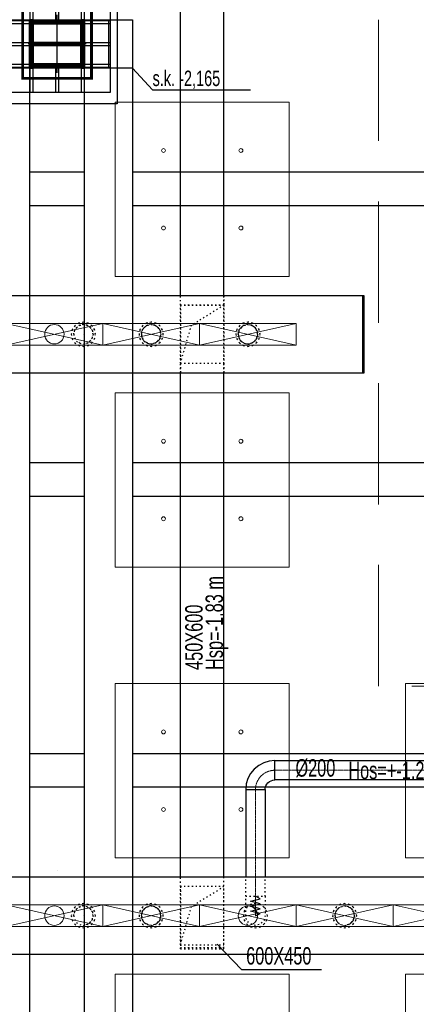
# Model space of a CAD drawing. Header units: centimetres. Extents: x -228435 to 46820, y -89367 to 152985.
# Tile 85 of 252: x -22926 to -18828, y 31089 to 41250. Entities that reach past the tile are written whole.
import ezdxf

# ---------------------------------------------------------------- set-up
doc = ezdxf.new("R2010")
doc.units = ezdxf.units.CM
doc.header["$LTSCALE"] = 50
doc.header["$PDMODE"] = 35
doc.header["$PDSIZE"] = 0.1
for name, pattern in [('Balustrady$0$DASHED', [0.75, 0.5, -0.25]), ('CADVENT_CENTERLINE', [9.9, 7.4, -1, 0.5, -1]), ('CADVENT_HIDDEN', [0.8, 0.25, -0.55]), ('Kondygnacja  -0_5$0$HIDDEN', [9.525, 6.35, -3.175]), ('Kondygnacja  -0_5$0$HIDDEN2', [4.7625, 3.175, -1.5875]), ('Osie rzutów$0$DASHDOT2', [12.7, 6.35, -3.175, 0, -3.175])]:
    doc.linetypes.add(name, pattern=pattern)
doc.layers.get('0').update_dxf_attribs({"color": 8})
doc.layers.get('DEFPOINTS').update_dxf_attribs({"color": 8})
for name, color, linetype in [('01-103-Went PP_poziom-0_5$0$L_Nawiew', 3, 'Continuous'), ('bgde-nawiewDETAILS', 1, 'Continuous'), ('bgde-nawiewEXP', 1, 'Continuous'), ('bgde-nawiewHIDDEN', 1, 'Continuous'), ('bgde-tekst', 7, 'Continuous'), ('Kondygnacja  -0_5$0$ARCH_KONSTR_POWYŻEJ RZUTU', 8, 'Kondygnacja  -0_5$0$HIDDEN'), ('Kondygnacja  -0_5$0$ARCH_KONSTR_POWYŻEJ RZUTU_IST', 8, 'Kondygnacja  -0_5$0$HIDDEN2'), ('Kondygnacja  -0_5$0$ARCH_KONSTRUKCJA_NIEWIDOCZNA', 8, 'Continuous'), ('Kondygnacja  -0_5$0$ARCH_OKŁADZINA', 8, 'Continuous'), ('Kondygnacja  -0_5$0$ARCH_SŁUPY', 8, 'Continuous'), ('Osie rzutów$0$ARCH_INFO_OSIE_IST', 8, 'Osie rzutów$0$DASHDOT2'), ('Osie rzutów$0$ARCH_INFO_OSIE_OPISY_IST', 8, 'Continuous')]:
    doc.layers.add(name, color=color, linetype=linetype)
for name, color, linetype, lineweight in [('bgde-nawiewCEN', 7, 'Continuous', 13), ('bgde_nawiewnik', 11, 'Continuous', 5), ('Kondygnacja  -0_5$0$ARCH_INFO_WYMIARY', 8, 'Continuous', 9), ('SU Lampy kwadratowe  -05$0$ARCH_SUFITY_PODWIESZANE', 8, 'Continuous', 9)]:
    doc.layers.add(name, color=color, linetype=linetype, lineweight=lineweight)
doc.styles.add('Kondygnacja  -0_5$0$BIKTS', font='bikromsw.shx', dxfattribs={"width": 0.8})
doc.styles.add('Kondygnacja  -0_5$0$Romans', font='Romans.shx', dxfattribs={"width": 0.7})
doc.dimstyles.new('Kondygnacja  -0_5$0$Wymiary 1-100', dxfattribs={"dimtxt": 12, "dimasz": 10, "dimexe": 5, "dimexo": 0, "dimgap": 4, "dimtad": 1, "dimrnd": 0.5, "dimzin": 12, "dimdsep": 46, "dimtxsty": 'Kondygnacja  -0_5$0$Romans', "dimblk": 'Kondygnacja  -0_5$0$_Oblique', "dimcen": 10, "dimdle": 10, "dimclrt": 55, "dimazin": 0, "dimtfac": 1, "dimtmove": 1, "dimatfit": 3, "dimfxl": 0, "dimtolj": 1, "dimtzin": 0, "dimarcsym": 0})
pattern_1 = [(45, (-1133.3117, -3177.9858), (-0.6735192, 0.6735192), [])]

# ---------------------------------------------------------------- blocks, each defined once
blk = doc.blocks.new('Osie rzutów')
at = {"layer": 'Osie rzutów$0$ARCH_INFO_OSIE_IST', "ltscale": 10}
for p, q in [((9860, 12510), (9860, 4623.26)), ((9860, 8570), (9860, 8630)), ((4436.04, 8600), (15156.54, 8600)), ((9890, 8600), (9830, 8600)), ((4436.24, 8000), (15156.54, 8000))]:
    blk.add_line(p, q, dxfattribs=at)
blk = doc.blocks.new('SU Lampy kwadratowe  -05$0$moduł sufitu')
at = {"layer": 'SU Lampy kwadratowe  -05$0$ARCH_SUFITY_PODWIESZANE'}
for points in [[(60, -60), (240, -60), (240, -240), (60, -240)], [(360, -60), (540, -60), (540, -240), (360, -240)], [(60, -360), (240, -360), (240, -540), (60, -540)], [(360, -360), (540, -360), (540, -540), (360, -540)]]:
    blk.add_lwpolyline(points, close=True, dxfattribs=at)
for centre in [(110, -110), (190, -110), (410, -110), (490, -110), (110, -190), (190, -190), (410, -190), (490, -190), (110, -410), (190, -410), (410, -410), (490, -410), (110, -490), (190, -490), (410, -490), (490, -490)]:
    blk.add_circle(centre, 2, dxfattribs=at)
blk = doc.blocks.new('SU Lampy kwadratowe  -05')
at = {"layer": 'SU Lampy kwadratowe  -05$0$ARCH_SUFITY_PODWIESZANE'}
for points in [[(9920, 8540), (10100, 8540), (10100, 8360), (9920, 8360)], [(9920, 8240), (10100, 8240), (10100, 8060), (9920, 8060)]]:
    blk.add_lwpolyline(points, close=True, dxfattribs=at)
for centre in [(9970, 8490), (10050, 8490), (9970, 8410), (10050, 8410), (9970, 8190), (10050, 8190), (9970, 8110), (10050, 8110)]:
    blk.add_circle(centre, 2, dxfattribs=at)
blk.add_blockref('SU Lampy kwadratowe  -05$0$moduł sufitu', (9860, 8000), dxfattribs=at)
blk = doc.blocks.new('Kondygnacja  -0_5$0$słup_kwadrat')
at = {"layer": 'Kondygnacja  -0_5$0$ARCH_SŁUPY', "lineweight": 40}
h = blk.add_hatch(dxfattribs=at)
h.set_pattern_fill('ANSI31', color=256, scale=0.3, style=0)
h.set_pattern_definition(pattern_1)
h.paths.add_polyline_path([(36, 34), (39, 34), (39, 84), (36, 84)])
h = blk.add_hatch(dxfattribs=at)
h.set_pattern_fill('ANSI31', color=256, scale=0.3, style=0)
h.set_pattern_definition(pattern_1)
h.paths.add_polyline_path([(89, 80), (89, 83), (39, 83), (39, 80)])
h = blk.add_hatch(dxfattribs=at)
h.set_pattern_fill('ANSI31', color=256, scale=0.3, style=0)
h.set_pattern_definition(pattern_1)
h.paths.add_polyline_path([(89, 34), (92, 34), (92, 84), (89, 84)])
h = blk.add_hatch(dxfattribs=at)
h.set_pattern_fill('ANSI31', color=256, scale=0.3, style=0)
h.set_pattern_definition(pattern_1)
h.paths.add_polyline_path([(89, 57.5), (89, 60.5), (39, 60.5), (39, 57.5)])
h = blk.add_hatch(dxfattribs=at)
h.set_pattern_fill('ANSI31', color=256, scale=0.3, style=0)
h.set_pattern_definition(pattern_1)
h.paths.add_polyline_path([(89, 35), (89, 38), (39, 38), (39, 35)])
at = {"layer": 'Kondygnacja  -0_5$0$ARCH_KONSTRUKCJA_NIEWIDOCZNA'}
blk.add_lwpolyline([(119, 109), (119, 9), (9, 9), (9, 109)], close=True, dxfattribs=at)
for points in [[(36, 109), (36, 84)], [(39, 109), (39, 84)], [(62.5, 109), (62.5, 83)], [(65.5, 109), (65.5, 83)], [(89, 109), (89, 84)], [(92, 109), (92, 84)], [(9, 83), (36, 83)], [(92, 83), (119, 83)], [(9, 80), (36, 80)], [(92, 80), (119, 80)], [(9, 60.5), (36, 60.5)], [(9, 57.5), (36, 57.5)], [(92, 60.5), (119, 60.5)], [(92, 57.5), (119, 57.5)], [(9, 38), (36, 38)], [(9, 35), (36, 35)], [(36, 34), (36, 9)], [(39, 34), (39, 9)], [(62.5, 35), (62.5, 9)], [(65.5, 35), (65.5, 9)], [(89, 34), (89, 9)], [(92, 38), (119, 38)], [(92, 35), (119, 35)], [(92, 34), (92, 9)]]:
    blk.add_lwpolyline(points, dxfattribs=at)
at = {"layer": 'Kondygnacja  -0_5$0$ARCH_OKŁADZINA'}
blk.add_lwpolyline([(2, 121), (126, 121), (126, -3), (2, -3)], close=True, dxfattribs=at)
at = {"layer": 'Kondygnacja  -0_5$0$ARCH_SŁUPY', "lineweight": 40}
for p, q in [((39, 60.5), (89, 60.5)), ((89, 57.5), (39, 57.5))]:
    blk.add_line(p, q, dxfattribs=at)
at = {"layer": 'Kondygnacja  -0_5$0$ARCH_SŁUPY', "lineweight": 50, "const_width": 3}
blk.add_lwpolyline([(28.5, 94.5), (99.5, 94.5), (99.5, 23.5), (28.5, 23.5)], close=True, dxfattribs=at)
at = {"layer": 'Kondygnacja  -0_5$0$ARCH_SŁUPY', "lineweight": 40}
for points in [[(36, 84), (39, 84), (39, 34), (36, 34)], [(89, 84), (92, 84), (92, 34), (89, 34)]]:
    blk.add_lwpolyline(points, close=True, dxfattribs=at)
for points in [[(89, 83), (39, 83)], [(39, 80), (89, 80)], [(89, 38), (39, 38)], [(39, 35), (89, 35)]]:
    blk.add_lwpolyline(points, dxfattribs=at)
blk = doc.blocks.new('Kondygnacja  -0_5$0$konstrukcja istniejąca -0.5')
at = {"layer": 'Kondygnacja  -0_5$0$ARCH_KONSTR_POWYŻEJ RZUTU_IST', "ltscale": 10}
for points in [[(9888, 9775), (9888, 8625)], [(9938, 8575), (9782, 8575), (9782, 8625), (9938, 8625), (9938, 8575)], [(9832, 7425), (9832, 8575)], [(9888, 8575), (9888, 7425)], [(9938, 8575), (9938, 7425)], [(9832, 8167.9), (9888, 8167.9)], [(9938, 8167.9), (10982, 8167.9)], [(9888, 8132.9), (9832, 8132.9)], [(10982, 8132.9), (9938, 8132.9)]]:
    blk.add_lwpolyline(points, dxfattribs=at)
at = {"layer": 'Kondygnacja  -0_5$0$ARCH_KONSTR_POWYŻEJ RZUTU_IST', "ltscale": 10, "elevation": 0}
for points in [[(9913, 8625), (9913, 8575)], [(9832, 8467.9), (9888, 8467.9)], [(9938, 8467.9), (10982, 8467.9)], [(9888, 8432.9), (9832, 8432.9)], [(10982, 8432.9), (9938, 8432.9)], [(9832, 7867.9), (9888, 7867.9)], [(9938, 7867.9), (10982, 7867.9)], [(9888, 7832.9), (9832, 7832.9)], [(10982, 7832.9), (9938, 7832.9)]]:
    blk.add_lwpolyline(points, dxfattribs=at)
at = {"layer": 'Kondygnacja  -0_5$0$ARCH_KONSTR_POWYŻEJ RZUTU_IST'}
blk.add_lwpolyline([(9938, 8575), (9958.7, 8552.5), (10059.8, 8552.5)], dxfattribs=at)
at = {"layer": 'Kondygnacja  -0_5$0$ARCH_KONSTR_POWYŻEJ RZUTU_IST', "style": 'Kondygnacja  -0_5$0$BIKTS', "width": 0.7}
blk.add_text('s.k. -2,165', height=16, dxfattribs=at).set_placement((9958.7, 8556.5))
blk = doc.blocks.new('Kondygnacja  -0_5$0$_Oblique')
at = {"color": 0, "linetype": 'ByBlock', "lineweight": -2}
blk.add_line((-0.5, -0.5), (0.5, 0.5), dxfattribs=at)
blk = doc.blocks.new('*D212')
at = {"layer": 'DEFPOINTS', "color": 0}
for p in [(-30586, 81900), (-30681, 12490), (9064, 12490)]:
    blk.add_point(p, dxfattribs=at)
at = {"layer": 'Kondygnacja  -0_5$0$ARCH_INFO_WYMIARY', "color": 0, "lineweight": -2}
for p, q in [((-30673, 81900), (-30686, 81900)), ((-30681, 81910), (-30681, 12480)), ((-30673, 12490), (-30686, 12490))]:
    blk.add_line(p, q, dxfattribs=at)
at = {"layer": 'Kondygnacja  -0_5$0$ARCH_INFO_WYMIARY', "color": 0, "lineweight": -2, "xscale": 10, "yscale": 10, "zscale": 10}
for p, rotation in [((-30681, 81900), 90), ((-30681, 12490), 270)]:
    blk.add_blockref('Kondygnacja  -0_5$0$_Oblique', p, dxfattribs=dict(at, rotation=rotation))
at = {"layer": 'Kondygnacja  -0_5$0$ARCH_INFO_WYMIARY', "color": 55, "insert": (-30691, 47195), "char_height": 12, "attachment_point": 5, "rotation": 90, "style": 'Kondygnacja  -0_5$0$Romans'}
blk.add_mtext('\\A1;69410.5', dxfattribs=at)
blk = doc.blocks.new('*a410')
at = {"layer": 'bgde-tekst'}
blk.add_line((0, 0), (827, 0), dxfattribs=at)
blk = doc.blocks.new('A$C066D7839')
at = {"layer": 'bgde_nawiewnik'}
for p, q in [((-50, -11.15), (-50, 11.15)), ((-50, 11.15), (50, 11.15)), ((-50, -11.15), (50, 11.15)), ((50, -11.15), (-50, 11.15)), ((50, 11.15), (50, -11.15)), ((50, -11.15), (-50, -11.15))]:
    blk.add_line(p, q, dxfattribs=at)
blk.add_circle((0, 0), 10, dxfattribs=at)

msp = doc.modelspace()

# ---------------------------------------------------------------- linework, layer by layer
at = {"linetype": 'Balustrady$0$DASHED', "lineweight": 20, "ltscale": 50, "elevation": -6300}
msp.add_lwpolyline([(-19219.601, 53823.486), (-13875.468, 53823.486), (-13875.468, 34373.387), (-19219.601, 34373.387)], close=True, dxfattribs=at)
at = {"layer": 'bgde-nawiewCEN', "linetype": 'CADVENT_CENTERLINE', "ltscale": 0.06}
for p, q in [((-17745.994, 33504.314), (-20290.062, 33504.314)), ((-20490.062, 33304.314), (-20490.062, 32203.959)), ((-20490.062, 32203.959), (-20490.062, 32185.263)), ((-20490.062, 32185.263), (-20490.062, 32134.152)), ((-20490.062, 32134.152), (-20490.062, 32106.359)), ((-20490.062, 32106.359), (-20490.062, 32082.833)), ((-20490.062, 32082.833), (-20490.062, 32063.218)), ((-20490.062, 32063.218), (-20490.062, 32047.159)), ((-20490.062, 32047.159), (-20490.062, 32034.3)), ((-20490.062, 32034.3), (-20490.062, 32024.285)), ((-20490.062, 32024.285), (-20490.062, 32016.759)), ((-20490.062, 32016.759), (-20490.062, 32011.366)), ((-20490.062, 32011.366), (-20490.062, 32007.752)), ((-20490.062, 32007.752), (-20490.062, 32005.559)), ((-20490.062, 32005.559), (-20490.062, 32004.433)), ((-20490.062, 32004.433), (-20490.062, 32003.959))]:
    msp.add_line(p, q, dxfattribs=at)
msp.add_arc((-20290.062, 33304.314), 200, 90, 180, dxfattribs=at)
at = {"layer": 'bgde-nawiewDETAILS', "linetype": 'CADVENT_HIDDEN', "extrusion": (-1, 6.12323e-17, 0)}
for p, q in [((-20815.024, 38303.868), (-21152.524, 38093.868)), ((-21265.024, 37703.868), (-21152.524, 38093.868)), ((-20815.024, 32303.959), (-21152.524, 32093.959)), ((-21265.024, 31703.959), (-21152.524, 32093.959))]:
    msp.add_line(p, q, dxfattribs=at)
at = {"layer": 'bgde-nawiewEXP', "linetype": 'Continuous'}
for points in [[(-21265.024, 38403.941), (-21265.024, 43603.774)], [(-20815.024, 38403.941), (-20815.024, 43603.774)], [(-40588.801, 38403.941), (-19380.813, 38403.941), (-19380.813, 37603.941), (-40588.801, 37603.941)], [(-21265.024, 32403.941), (-21265.024, 37603.941)], [(-20815.024, 32403.941), (-20815.024, 37603.941)], [(-20590.062, 33304.314), (-20590.062, 32403.941)], [(-20590.062, 33304.314), (-20390.062, 33304.314), (-20390.062, 32403.941)], [(-40588.801, 32403.941), (630.964, 32403.941), (630.964, 31603.941), (-40588.801, 31603.941)]]:
    msp.add_lwpolyline(points, dxfattribs=at)
for points in [[(-19380.813, 37603.941), (-19380.813, 38403.941), (-19370.813, 38403.941), (-19370.813, 37603.941)], [(-20590.062, 33304.314), (-20390.062, 33304.314), (-20388.14, 33323.823), (-20382.45, 33342.582), (-20373.209, 33359.871), (-20360.772, 33375.025), (-20345.619, 33387.461), (-20328.33, 33396.702), (-20309.571, 33402.392), (-20290.062, 33404.314), (-20290.062, 33604.314), (-20348.589, 33598.55), (-20404.867, 33581.478), (-20456.733, 33553.755), (-20502.194, 33516.446), (-20539.503, 33470.985), (-20567.226, 33419.119), (-20584.297, 33362.841)], [(-20290.062, 33404.314), (-20290.062, 33604.314), (-17745.994, 33604.314), (-17745.994, 33404.314)]]:
    msp.add_lwpolyline(points, close=True, dxfattribs=at)
at = {"layer": 'bgde-nawiewHIDDEN', "linetype": 'CADVENT_HIDDEN'}
for points in [[(-21265.024, 38303.868), (-21265.024, 38403.941)], [(-20815.024, 38303.868), (-20815.024, 38403.941)], [(-20815.024, 38403.941), (-20815.024, 38303.868)], [(-21265.024, 38303.868), (-21265.024, 37703.868)], [(-21265.024, 37703.868), (-20815.024, 37703.868), (-20815.024, 38303.868), (-21265.024, 38303.868)], [(-21265.024, 37703.868), (-21265.024, 38303.868)], [(-21265.024, 37703.868), (-21265.024, 38303.868), (-20815.024, 38303.868)], [(-20815.024, 38303.868), (-20815.024, 37703.868)], [(-20815.024, 37703.868), (-20815.024, 38303.868)], [(-22306.106, 38096.255), (-22267.838, 38103.868), (-22229.57, 38096.255)], [(-22229.57, 38096.255), (-22267.838, 38103.868)], [(-21667.838, 38003.868), (-21660.226, 38042.136), (-21638.549, 38074.578), (-21606.106, 38096.255), (-21567.838, 38103.868), (-21529.57, 38096.255)], [(-21606.106, 38096.255), (-21567.838, 38103.868), (-21529.57, 38096.255), (-21497.127, 38074.578), (-21475.45, 38042.136), (-21467.838, 38003.868), (-21475.45, 37965.599), (-21497.127, 37933.157), (-21529.57, 37911.48)], [(-21529.57, 38096.255), (-21567.838, 38103.868)], [(-20606.106, 38096.255), (-20567.838, 38103.868)], [(-20567.838, 38103.868), (-20606.106, 38096.255)], [(-20567.838, 38103.868), (-20529.57, 38096.255)], [(-20529.57, 38096.255), (-20567.838, 38103.868)], [(-22367.838, 38003.868), (-22360.226, 38042.136)], [(-22360.226, 38042.136), (-22367.838, 38003.868)], [(-22367.838, 38003.868), (-22360.226, 37965.599), (-22338.549, 37933.157), (-22306.106, 37911.48)], [(-22360.226, 38042.136), (-22338.549, 38074.578), (-22306.106, 38096.255)], [(-22306.106, 38096.255), (-22338.549, 38074.578)], [(-22229.57, 38096.255), (-22197.127, 38074.578)], [(-22197.127, 38074.578), (-22229.57, 38096.255)], [(-22197.127, 38074.578), (-22175.45, 38042.136), (-22167.838, 38003.868), (-22175.45, 37965.599), (-22197.127, 37933.157), (-22229.57, 37911.48)], [(-21667.838, 38003.868), (-21660.226, 38042.136), (-21638.549, 38074.578), (-21606.106, 38096.255)], [(-21667.838, 38003.868), (-21660.226, 37965.599), (-21638.549, 37933.157), (-21606.106, 37911.48), (-21567.838, 37903.868), (-21529.57, 37911.48), (-21497.127, 37933.157)], [(-21667.838, 38003.868), (-21660.226, 37965.599), (-21638.549, 37933.157), (-21606.106, 37911.48)], [(-21606.106, 38096.255), (-21638.549, 38074.578)], [(-21529.57, 38096.255), (-21497.127, 38074.578), (-21475.45, 38042.136), (-21467.838, 38003.868), (-21475.45, 37965.599)], [(-21475.45, 37965.599), (-21467.838, 38003.868)], [(-20667.838, 38003.868), (-20660.226, 38042.136), (-20638.549, 38074.578)], [(-20667.838, 38003.868), (-20660.226, 37965.599), (-20638.549, 37933.157)], [(-20638.549, 38074.578), (-20660.226, 38042.136)], [(-20638.549, 38074.578), (-20606.106, 38096.255)], [(-20606.106, 38096.255), (-20638.549, 38074.578)], [(-20529.57, 38096.255), (-20497.127, 38074.578), (-20475.45, 38042.136), (-20467.838, 38003.868), (-20475.45, 37965.599), (-20497.127, 37933.157), (-20529.57, 37911.48)], [(-22306.106, 37911.48), (-22338.549, 37933.157)], [(-22306.106, 37911.48), (-22267.838, 37903.868), (-22229.57, 37911.48)], [(-22229.57, 37911.48), (-22267.838, 37903.868)], [(-22229.57, 37911.48), (-22197.127, 37933.157)], [(-21606.106, 37911.48), (-21638.549, 37933.157)], [(-21606.106, 37911.48), (-21567.838, 37903.868), (-21529.57, 37911.48)], [(-21529.57, 37911.48), (-21567.838, 37903.868)], [(-21529.57, 37911.48), (-21497.127, 37933.157), (-21475.45, 37965.599)], [(-21475.45, 37965.599), (-21497.127, 37933.157)], [(-20638.549, 37933.157), (-20660.226, 37965.599)], [(-20638.549, 37933.157), (-20606.106, 37911.48), (-20567.838, 37903.868), (-20529.57, 37911.48)], [(-20529.57, 37911.48), (-20567.838, 37903.868)], [(-20529.57, 37911.48), (-20497.127, 37933.157)], [(-21265.024, 37603.941), (-21265.024, 37703.868)], [(-21265.024, 37703.868), (-21265.024, 37603.941)], [(-20815.024, 37603.941), (-20815.024, 37703.868)], [(-20815.024, 37703.868), (-20815.024, 37603.941)], [(-21265.024, 31703.959), (-21265.024, 32403.941)], [(-21265.024, 31703.959), (-21265.024, 31671.395), (-20815.024, 31671.395), (-20815.024, 32403.941)], [(-20590.062, 32203.959), (-20390.062, 32203.959), (-20390.062, 32403.941)], [(-20590.062, 32203.959), (-20590.062, 32403.941)], [(-22367.838, 32003.959), (-22360.226, 32042.227), (-22338.549, 32074.67), (-22306.106, 32096.347), (-22267.838, 32103.959), (-22229.57, 32096.347)], [(-22229.57, 32096.347), (-22267.838, 32103.959)], [(-22229.57, 32096.347), (-22197.127, 32074.67), (-22175.45, 32042.227), (-22167.838, 32003.959), (-22175.45, 31965.691), (-22197.127, 31933.248), (-22229.57, 31911.571), (-22267.838, 31903.959)], [(-21667.838, 32003.959), (-21660.226, 32042.227), (-21638.549, 32074.67), (-21606.106, 32096.347)], [(-21606.106, 32096.347), (-21567.838, 32103.959), (-21529.57, 32096.347), (-21497.127, 32074.67), (-21475.45, 32042.227), (-21467.838, 32003.959), (-21475.45, 31965.691), (-21497.127, 31933.248), (-21529.57, 31911.571), (-21567.838, 31903.959), (-21606.106, 31911.571), (-21638.549, 31933.248)], [(-21606.106, 32096.347), (-21638.549, 32074.67)], [(-19667.838, 32003.959), (-19660.226, 32042.227), (-19638.549, 32074.67), (-19606.106, 32096.347), (-19567.838, 32103.959), (-19529.57, 32096.347), (-19497.127, 32074.67), (-19475.45, 32042.227), (-19467.838, 32003.959), (-19475.45, 31965.691)], [(-19667.838, 32003.959), (-19660.226, 32042.227), (-19638.549, 32074.67), (-19606.106, 32096.347), (-19567.838, 32103.959), (-19529.57, 32096.347)], [(-19529.57, 32096.347), (-19567.838, 32103.959)], [(-19529.57, 32096.347), (-19497.127, 32074.67), (-19475.45, 32042.227)], [(-19497.127, 31933.248), (-19475.45, 31965.691), (-19467.838, 32003.959), (-19475.45, 32042.227), (-19497.127, 32074.67)], [(-22367.838, 32003.959), (-22360.226, 31965.691), (-22338.549, 31933.248), (-22306.106, 31911.571), (-22267.838, 31903.959), (-22229.57, 31911.571)], [(-21667.838, 32003.959), (-21660.226, 31965.691), (-21638.549, 31933.248), (-21606.106, 31911.571)], [(-19667.838, 32003.959), (-19660.226, 31965.691), (-19638.549, 31933.248), (-19606.106, 31911.571), (-19567.838, 31903.959), (-19529.57, 31911.571), (-19497.127, 31933.248)], [(-19667.838, 32003.959), (-19660.226, 31965.691), (-19638.549, 31933.248), (-19606.106, 31911.571), (-19567.838, 31903.959), (-19529.57, 31911.571)], [(-19529.57, 31911.571), (-19567.838, 31903.959)], [(-19529.57, 31911.571), (-19497.127, 31933.248), (-19475.45, 31965.691)], [(-19497.127, 31933.248), (-19529.57, 31911.571)], [(-19475.45, 31965.691), (-19497.127, 31933.248)], [(-19475.45, 31965.691), (-19467.838, 32003.959)], [(-21265.024, 31661.395), (-20815.024, 31661.395), (-20815.024, 31671.395), (-21265.024, 31671.395)], [(-21265.024, 31661.395), (-21265.024, 31671.395)], [(-21265.024, 31671.395), (-20815.024, 31671.395)], [(-21265.024, 31671.395), (-21265.024, 31661.395)]]:
    msp.add_lwpolyline(points, dxfattribs=at)
for points in [[(-22392.838, 38003.868), (-22383.323, 37956.032), (-22356.226, 37915.479), (-22315.674, 37888.383), (-22267.838, 37878.868), (-22220.003, 37888.383), (-22179.45, 37915.479), (-22152.353, 37956.032), (-22142.838, 38003.868), (-22152.353, 38051.703), (-22179.45, 38092.256), (-22220.003, 38119.352), (-22267.838, 38128.868), (-22315.674, 38119.352), (-22356.226, 38092.256), (-22383.323, 38051.703)], [(-22392.838, 38003.868), (-22383.323, 37956.032), (-22356.226, 37915.479), (-22315.674, 37888.383), (-22267.838, 37878.868), (-22220.003, 37888.383), (-22179.45, 37915.479), (-22152.353, 37956.032), (-22142.838, 38003.868), (-22152.353, 38051.703), (-22179.45, 38092.256), (-22220.003, 38119.352), (-22267.838, 38128.868), (-22315.674, 38119.352), (-22356.226, 38092.256), (-22383.323, 38051.703)], [(-22367.838, 38003.868), (-22360.226, 37965.599), (-22338.549, 37933.157), (-22306.106, 37911.48), (-22267.838, 37903.868), (-22229.57, 37911.48), (-22197.127, 37933.157), (-22175.45, 37965.599), (-22167.838, 38003.868), (-22175.45, 38042.136), (-22197.127, 38074.578), (-22229.57, 38096.255), (-22267.838, 38103.868), (-22306.106, 38096.255), (-22338.549, 38074.578), (-22360.226, 38042.136)], [(-21692.838, 38003.868), (-21683.323, 37956.032), (-21656.226, 37915.479), (-21615.674, 37888.383), (-21567.838, 37878.868), (-21520.003, 37888.383), (-21479.45, 37915.479), (-21452.353, 37956.032), (-21442.838, 38003.868), (-21452.353, 38051.703), (-21479.45, 38092.256), (-21520.003, 38119.352), (-21567.838, 38128.868), (-21615.674, 38119.352), (-21656.226, 38092.256), (-21683.323, 38051.703)], [(-21692.838, 38003.868), (-21683.323, 37956.032), (-21656.226, 37915.479), (-21615.674, 37888.383), (-21567.838, 37878.868), (-21520.003, 37888.383), (-21479.45, 37915.479), (-21452.353, 37956.032), (-21442.838, 38003.868), (-21452.353, 38051.703), (-21479.45, 38092.256), (-21520.003, 38119.352), (-21567.838, 38128.868), (-21615.674, 38119.352), (-21656.226, 38092.256), (-21683.323, 38051.703)], [(-20692.838, 38003.868), (-20683.323, 37956.032), (-20656.226, 37915.479), (-20615.674, 37888.383), (-20567.838, 37878.868), (-20520.003, 37888.383), (-20479.45, 37915.479), (-20452.353, 37956.032), (-20442.838, 38003.868), (-20452.353, 38051.703), (-20479.45, 38092.256), (-20520.003, 38119.352), (-20567.838, 38128.868), (-20615.674, 38119.352), (-20656.226, 38092.256), (-20683.323, 38051.703)], [(-20692.838, 38003.868), (-20683.323, 37956.032), (-20656.226, 37915.479), (-20615.674, 37888.383), (-20567.838, 37878.868), (-20520.003, 37888.383), (-20479.45, 37915.479), (-20452.353, 37956.032), (-20442.838, 38003.868), (-20452.353, 38051.703), (-20479.45, 38092.256), (-20520.003, 38119.352), (-20567.838, 38128.868), (-20615.674, 38119.352), (-20656.226, 38092.256), (-20683.323, 38051.703)], [(-20667.838, 38003.868), (-20660.226, 37965.599), (-20638.549, 37933.157), (-20606.106, 37911.48), (-20567.838, 37903.868), (-20529.57, 37911.48), (-20497.127, 37933.157), (-20475.45, 37965.599), (-20467.838, 38003.868), (-20475.45, 38042.136), (-20497.127, 38074.578), (-20529.57, 38096.255), (-20567.838, 38103.868), (-20606.106, 38096.255), (-20638.549, 38074.578), (-20660.226, 38042.136)], [(-21265.024, 31703.959), (-20815.024, 31703.959), (-20815.024, 32303.959), (-21265.024, 32303.959)], [(-22392.838, 32003.959), (-22383.323, 31956.123), (-22356.226, 31915.571), (-22315.674, 31888.474), (-22267.838, 31878.959), (-22220.003, 31888.474), (-22179.45, 31915.571), (-22152.353, 31956.123), (-22142.838, 32003.959), (-22152.353, 32051.794), (-22179.45, 32092.347), (-22220.003, 32119.444), (-22267.838, 32128.959), (-22315.674, 32119.444), (-22356.226, 32092.347), (-22383.323, 32051.794)], [(-22392.838, 32003.959), (-22383.323, 31956.123), (-22356.226, 31915.571), (-22315.674, 31888.474), (-22267.838, 31878.959), (-22220.003, 31888.474), (-22179.45, 31915.571), (-22152.353, 31956.123), (-22142.838, 32003.959), (-22152.353, 32051.794), (-22179.45, 32092.347), (-22220.003, 32119.444), (-22267.838, 32128.959), (-22315.674, 32119.444), (-22356.226, 32092.347), (-22383.323, 32051.794)], [(-21692.838, 32003.959), (-21683.323, 31956.123), (-21656.226, 31915.571), (-21615.674, 31888.474), (-21567.838, 31878.959), (-21520.003, 31888.474), (-21479.45, 31915.571), (-21452.353, 31956.123), (-21442.838, 32003.959), (-21452.353, 32051.794), (-21479.45, 32092.347), (-21520.003, 32119.444), (-21567.838, 32128.959), (-21615.674, 32119.444), (-21656.226, 32092.347), (-21683.323, 32051.794)], [(-21692.838, 32003.959), (-21683.323, 31956.123), (-21656.226, 31915.571), (-21615.674, 31888.474), (-21567.838, 31878.959), (-21520.003, 31888.474), (-21479.45, 31915.571), (-21452.353, 31956.123), (-21442.838, 32003.959), (-21452.353, 32051.794), (-21479.45, 32092.347), (-21520.003, 32119.444), (-21567.838, 32128.959), (-21615.674, 32119.444), (-21656.226, 32092.347), (-21683.323, 32051.794)], [(-20615.062, 32003.959), (-20605.547, 31956.123), (-20578.45, 31915.571), (-20537.897, 31888.474), (-20490.062, 31878.959), (-20442.226, 31888.474), (-20401.673, 31915.571), (-20374.577, 31956.123), (-20365.062, 32003.959), (-20374.577, 32051.794), (-20401.673, 32092.347), (-20442.226, 32119.444), (-20490.062, 32128.959), (-20537.897, 32119.444), (-20578.45, 32092.347), (-20605.547, 32051.794)], [(-20615.062, 32003.959), (-20605.547, 31956.123), (-20578.45, 31915.571), (-20537.897, 31888.474), (-20490.062, 31878.959), (-20442.226, 31888.474), (-20401.673, 31915.571), (-20374.577, 31956.123), (-20365.062, 32003.959), (-20374.577, 32051.794), (-20401.673, 32092.347), (-20442.226, 32119.444), (-20490.062, 32128.959), (-20537.897, 32119.444), (-20578.45, 32092.347), (-20605.547, 32051.794)], [(-20590.062, 32003.959), (-20590.062, 32203.959), (-20390.062, 32203.959), (-20390.062, 32003.959), (-20397.674, 31965.691), (-20419.351, 31933.248), (-20451.793, 31911.571), (-20490.062, 31903.959), (-20528.33, 31911.571), (-20560.772, 31933.248), (-20582.45, 31965.691)], [(-19692.838, 32003.959), (-19683.323, 31956.123), (-19656.226, 31915.571), (-19615.674, 31888.474), (-19567.838, 31878.959), (-19520.003, 31888.474), (-19479.45, 31915.571), (-19452.353, 31956.123), (-19442.838, 32003.959), (-19452.353, 32051.794), (-19479.45, 32092.347), (-19520.003, 32119.444), (-19567.838, 32128.959), (-19615.674, 32119.444), (-19656.226, 32092.347), (-19683.323, 32051.794)], [(-19692.838, 32003.959), (-19683.323, 31956.123), (-19656.226, 31915.571), (-19615.674, 31888.474), (-19567.838, 31878.959), (-19520.003, 31888.474), (-19479.45, 31915.571), (-19452.353, 31956.123), (-19442.838, 32003.959), (-19452.353, 32051.794), (-19479.45, 32092.347), (-19520.003, 32119.444), (-19567.838, 32128.959), (-19615.674, 32119.444), (-19656.226, 32092.347), (-19683.323, 32051.794)], [(-22367.838, 32003.959), (-22360.226, 31965.691), (-22338.549, 31933.248), (-22306.106, 31911.571), (-22267.838, 31903.959), (-22229.57, 31911.571), (-22197.127, 31933.248), (-22175.45, 31965.691), (-22167.838, 32003.959), (-22175.45, 32042.227), (-22197.127, 32074.67), (-22229.57, 32096.347), (-22267.838, 32103.959), (-22306.106, 32096.347), (-22338.549, 32074.67), (-22360.226, 32042.227)], [(-21667.838, 32003.959), (-21660.226, 31965.691), (-21638.549, 31933.248), (-21606.106, 31911.571), (-21567.838, 31903.959), (-21529.57, 31911.571), (-21497.127, 31933.248), (-21475.45, 31965.691), (-21467.838, 32003.959), (-21475.45, 32042.227), (-21497.127, 32074.67), (-21529.57, 32096.347), (-21567.838, 32103.959), (-21606.106, 32096.347), (-21638.549, 32074.67), (-21660.226, 32042.227)]]:
    msp.add_lwpolyline(points, close=True, dxfattribs=at)
at = {"layer": 'bgde-nawiewHIDDEN'}
for points in [[(-22267.838, 38003.868), (-22267.838, 38003.868)], [(-21567.838, 38003.868), (-21567.838, 38003.868)], [(-20567.838, 38003.868), (-20567.838, 38003.868)], [(-20490.062, 32003.959), (-20440.062, 32025.257), (-20540.062, 32050.618), (-20440.062, 32075.839), (-20540.062, 32101.124), (-20440.062, 32126.659), (-20540.062, 32152.018), (-20440.062, 32177.477), (-20490.062, 32203.959)], [(-22267.838, 32003.959), (-22267.838, 32003.959)], [(-21567.838, 32003.959), (-21567.838, 32003.959)], [(-19567.838, 32003.959), (-19567.838, 32003.959)]]:
    msp.add_lwpolyline(points, dxfattribs=at)
at = {"layer": 'bgde-tekst'}
msp.add_lwpolyline([(-20635.862, 31449.443), (-20885.862, 31709.443), (-20885.862, 31709.443)], dxfattribs=at)
at = {"layer": 'bgde-tekst', "elevation": 1920}
msp.add_lwpolyline([(-20635.862, 31449.443), (-20885.862, 31709.443), (-20885.862, 31709.443)], dxfattribs=at)

# ---------------------------------------------------------------- block references
at = {"layer": '01-103-Went PP_poziom-0_5$0$L_Nawiew', "xscale": 10, "yscale": 10, "zscale": 10}
for p in [(-22567.836, 38003.868, 987.119), (-21567.836, 38003.868, 987.119), (-20567.836, 38003.868, 987.119), (-22567.836, 32003.959, 987.119), (-21567.836, 32003.959, 987.119), (-20567.836, 32003.959, 987.119), (-19567.836, 32003.959, 987.119), (-18567.836, 32003.959, 987.119)]:
    msp.add_blockref('A$C066D7839', p, dxfattribs=at)
at = {"layer": 'bgde-tekst'}
for p in [(-20635.862, 31449.443), (-20635.862, 31449.443, 1920)]:
    msp.add_blockref('*a410', p, dxfattribs=at)
at = {"layer": 'Kondygnacja  -0_5$0$ARCH_KONSTR_POWYŻEJ RZUTU', "xscale": 10, "yscale": 10, "zscale": 10}
msp.add_blockref('Kondygnacja  -0_5$0$konstrukcja istniejąca -0.5', (-121140, -45000), dxfattribs=at)
at = {"layer": 'Kondygnacja  -0_5$0$ARCH_SŁUPY', "xscale": 10, "yscale": 10, "zscale": 10}
msp.add_blockref('Kondygnacja  -0_5$0$słup_kwadrat', (-23180, 40410), dxfattribs=at)
at = {"layer": 'Osie rzutów$0$ARCH_INFO_OSIE_OPISY_IST', "xscale": 10, "yscale": 10, "zscale": 10}
msp.add_blockref('Osie rzutów', (-121140, -45000), dxfattribs=at)
at = {"layer": 'SU Lampy kwadratowe  -05$0$ARCH_SUFITY_PODWIESZANE', "xscale": 10, "yscale": 10, "zscale": 10}
msp.add_blockref('SU Lampy kwadratowe  -05', (-121140, -45000), dxfattribs=at)

# ---------------------------------------------------------------- texts
at = {"layer": 'bgde-tekst', "width": 0.7}
for s, p in [('Hsp=-1.83 m ', (-20825.862, 34539.443)), ('Hsp=-1.83 m ', (-20825.862, 34539.443, 1920)), ('450X600', (-21035.862, 34539.443)), ('450X600', (-21035.862, 34539.443, 1920))]:
    msp.add_text(s, height=180, rotation=90, dxfattribs=at).set_placement(p)
for s, p in [('%%c200', (-20076.76, 33438.65, 630)), ('Hos=+-1.29 m ', (-19530.108, 33413.469, 1920)), ('600X450', (-20585.862, 31499.443)), ('600X450', (-20585.862, 31499.443, 1920))]:
    msp.add_text(s, height=180, dxfattribs=at).set_placement(p)

# ---------------------------------------------------------------- dimensions: what is measured, and where the dimension line sits
at = {"layer": 'Kondygnacja  -0_5$0$ARCH_INFO_WYMIARY'}
dim = msp.add_linear_dim(base=(-30681.114, 12489.5), p1=(-30586.301, 81900), p2=(9064, 12489.5), angle=90, dimstyle='Kondygnacja  -0_5$0$Wymiary 1-100', dxfattribs=at)
dim.commit()
dim.dimension.update_dxf_attribs({"geometry": '*D212', "text_midpoint": (-30691.114, 47194.75)})

doc.saveas('drawing.dxf')
